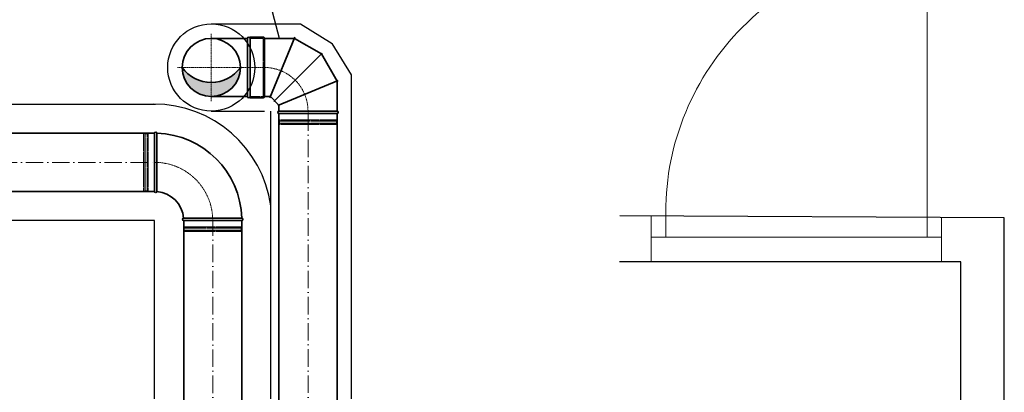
# Model space of a CAD drawing. Header units: millimetres. Extents: x 8221 to 89444, y -105166 to -5578.
# Tile 95 of 118: x 49076 to 52466, y -28608 to -27327. Entities that reach past the tile are written whole.
import ezdxf

# ---------------------------------------------------------------- set-up
doc = ezdxf.new("R2010")
doc.units = ezdxf.units.MM
for name, pattern in [('ACAD_ISO02W100', [15, 12, -3]), ('ACAD_ISO10W100', [18, 12, -3, 0, -3]), ('phl_thick', [0])]:
    doc.linetypes.add(name, pattern=pattern)
for name, color, linetype, lineweight in [('VZT_01 SUP (PŘÍVOD) - OBRYS', 5, 'Continuous', 35), ('VZT_02 SUP (PŘÍVOD) - OSA', 5, 'ACAD_ISO10W100', 5), ('VZT_13 EHA (VÝFUK) - OBRYS', 14, 'Continuous', 35), ('VZT_14 EHA (VÝFUK) - OSA', 14, 'ACAD_ISO10W100', 5), ('VZT_50 POPIS - OBECNE', 7, 'Continuous', 13), ('VZT_60_KOTY - DIMENZE', 7, 'Continuous', 5)]:
    doc.layers.add(name, color=color, linetype=linetype, lineweight=lineweight)
doc.layers.add('VZT_03 SUP (PŘÍVOD) - NETISK', color=8, linetype='ACAD_ISO02W100', lineweight=5, plot=False)
doc.layers.add('VZT_15 EHA (VÝFUK) - NETISK', color=8, linetype='ACAD_ISO02W100', lineweight=5, plot=False)
doc.layers.add('VZT_IZOLACE - TEPELNÁ', color=6, linetype='IZOLACE TEPELNA')
doc.styles.get("Standard").update_dxf_attribs({"font": 'arial.ttf'})
doc.linetypes.add('IZOLACE TEPELNA', pattern='A,12.7,-1.5,["T",Standard,S=2.54,R=0,X=0,Y=-1.27],-3', length=17.2)

msp = doc.modelspace()

# ---------------------------------------------------------------- hatches: boundary and pattern name
at = {"layer": 'VZT_13 EHA (VÝFUK) - OBRYS'}
h = msp.add_hatch(color=256, dxfattribs=at)
h.dxf.hatch_style = 1
h.paths.add_polyline_path([(49635.7, -27491.1, 0.242708), (49735.7, -27542.7), (49735.7, -27591.1, -0.414214)])
h.paths.add_polyline_path([(49735.7, -27591.1), (49735.7, -27542.7, 0.242708), (49835.7, -27491.1, -0.414214)])

# ---------------------------------------------------------------- linework, layer by layer
for p, q in [((52466.2, -28007.9), (51142.3, -28000.7)), ((52466.2, -30134), (52466.2, -28007.9)), ((52316.2, -28158.9), (51141, -28158.9)), ((52316.2, -29984), (52316.2, -28158.9))]:
    msp.add_line(p, q)
msp.add_circle((49735.7, -27491.1), 100)
at = {"layer": 'VZT_01 SUP (PŘÍVOD) - OBRYS'}
for p, q in [((49540.6, -27717.2), (49540.6, -27917.2)), ((49548.6, -27817.3), (49548.6, -27717.2)), ((49640.6, -28017.2), (49840.6, -28017.2)), ((49740.5, -28009.2), (49840.6, -28009.2))]:
    msp.add_line(p, q, dxfattribs=at)
for points in [[(49540.6, -27717.2), (48196.3, -27717.2)], [(49540.6, -27917.2), (48196.3, -27917.2)], [(49640.6, -28017.2), (49640.6, -28970.8)], [(49840.6, -28017.2), (49840.6, -28970.8)]]:
    msp.add_lwpolyline(points, dxfattribs=at)
for centre, radius, start, end in [((49544.6, -27717.2), 4, 0, 180), ((49540.6, -28017.2), 300, 1.5281, 88.4719), ((49544.6, -27917.2), 4, 180, 355.4188), ((49540.6, -28017.2), 100, 4.5812, 85.4188), ((49640.6, -28013.2), 4, 94.5812, 270), ((49840.6, -28013.2), 4, 270, 90)]:
    msp.add_arc(centre, radius, start, end, dxfattribs=at)
for points, knots in [([(49548.6, -27817.3), (49548.6, -27829.9), (49548.6, -27842.4), (49548.6, -27866.3), (49548.6, -27877.4), (49548.5, -27896.3), (49548.5, -27903.8), (49548.5, -27914.3), (49548.5, -27917.2), (49548.5, -27917.6), (49548.5, -27917.6), (49548.5, -27917.6)], [157.533456, 157.533456, 157.533456, 157.533456, 195.393508, 195.393508, 234.551342, 234.551342, 273.721472, 273.721472, 312.806301, 312.806301, 315.294186, 315.294186, 315.294186, 315.294186]), ([(49640.2, -28009.3), (49640.2, -28009.3), (49642.4, -28009.3), (49651.4, -28009.3), (49658.4, -28009.3), (49676.1, -28009.3), (49686.8, -28009.2), (49710.6, -28009.2), (49723.4, -28009.2), (49737.8, -28009.2), (49739.1, -28009.2), (49740.5, -28009.2)], [315.294186, 315.294186, 315.294186, 315.294186, 351.735982, 351.735982, 390.710875, 390.710875, 429.832624, 429.832624, 468.991563, 468.991563, 473.053633, 473.053633, 473.053633, 473.053633])]:
    msp.add_open_spline(points, degree=3, knots=knots, dxfattribs=at)
at = {"layer": 'VZT_02 SUP (PŘÍVOD) - OSA', "ltscale": 5}
for points in [[(48196.3, -27817.2), (49540.6, -27817.2)], [(49740.6, -28970.8), (49740.6, -28017.2)]]:
    msp.add_lwpolyline(points, dxfattribs=at)
at = {"layer": 'VZT_02 SUP (PŘÍVOD) - OSA', "ltscale": 0.3}
msp.add_lwpolyline([(49740.6, -28017.2), (49740.6, -28017.2, 0.414214), (49540.6, -27817.2), (49540.6, -27817.2)], format="xyb", dxfattribs=at)
at = {"layer": 'VZT_03 SUP (PŘÍVOD) - NETISK', "ltscale": 0.4}
for p, q in [((49502.6, -27916.2), (49502.6, -27718.2)), ((49502.6, -27718.2), (49506.6, -27718.2)), ((49506.6, -27916.2), (49506.6, -27718.2)), ((49506.6, -27719.2), (49507.1, -27719.2)), ((49507.1, -27917.2), (49507.1, -27717.2)), ((49507.1, -27717.2), (49507.6, -27717.2)), ((49507.6, -27917.2), (49507.6, -27717.2)), ((49507.6, -27719.2), (49514.6, -27719.2)), ((49514.6, -27917.2), (49514.6, -27717.2)), ((49514.6, -27717.2), (49515.1, -27717.2)), ((49515.1, -27917.2), (49515.1, -27717.2)), ((49515.1, -27719.2), (49518.6, -27719.2)), ((49518.6, -27916.2), (49518.6, -27718.2)), ((49518.6, -27718.2), (49540.6, -27718.2)), ((49502.6, -27916.2), (49506.6, -27916.2)), ((49506.6, -27915.2), (49507.1, -27915.2)), ((49507.1, -27917.2), (49507.6, -27917.2)), ((49507.6, -27915.2), (49514.6, -27915.2)), ((49514.6, -27917.2), (49515.1, -27917.2)), ((49515.1, -27915.2), (49518.6, -27915.2)), ((49518.6, -27916.2), (49540.6, -27916.2)), ((49641.6, -28017.2), (49641.6, -28039.2)), ((49839.6, -28017.2), (49839.6, -28039.2)), ((49640.6, -28042.7), (49840.6, -28042.7)), ((49640.6, -28042.7), (49640.6, -28043.2)), ((49640.6, -28043.2), (49840.6, -28043.2)), ((49640.6, -28050.2), (49840.6, -28050.2)), ((49640.6, -28050.2), (49640.6, -28050.7)), ((49640.6, -28050.7), (49840.6, -28050.7)), ((49641.6, -28039.2), (49839.6, -28039.2)), ((49641.6, -28051.2), (49839.6, -28051.2)), ((49641.6, -28051.2), (49641.6, -28055.2)), ((49641.6, -28055.2), (49839.6, -28055.2)), ((49642.6, -28039.2), (49642.6, -28042.7)), ((49642.6, -28043.2), (49642.6, -28050.2)), ((49642.6, -28050.7), (49642.6, -28051.2)), ((49838.6, -28039.2), (49838.6, -28042.7)), ((49838.6, -28043.2), (49838.6, -28050.2)), ((49838.6, -28050.7), (49838.6, -28051.2)), ((49839.6, -28051.2), (49839.6, -28055.2)), ((49840.6, -28042.7), (49840.6, -28043.2)), ((49840.6, -28050.2), (49840.6, -28050.7))]:
    msp.add_line(p, q, dxfattribs=at)
at = {"layer": 'VZT_13 EHA (VÝFUK) - OBRYS'}
for p, q in [((49968.7, -27649.1), (50168.7, -27649.1)), ((50068.6, -27641.1), (50168.7, -27641.1))]:
    msp.add_line(p, q, dxfattribs=at)
for points in [[(49735.7, -27391.1), (49860.7, -27391.1)], [(49860.7, -27591.1), (49860.7, -27391.1)], [(49869.7, -27591.1), (49869.7, -27391.1)], [(49918.7, -27391.1), (50022.2, -27391.1)], [(49937.7, -27595.1), (50023.8, -27387.4)], [(50168.7, -27641.1), (50168.7, -27537.6), (50115.1, -27444.7), (50022.2, -27391.1)], [(49951.2, -27608.6), (50118, -27441.8)], [(49964.7, -27622.1), (50172.4, -27536)], [(49735.7, -27591.1), (49860.7, -27591.1)], [(49918.7, -27591.1), (49939.4, -27591.1), (49968.7, -27620.4), (49968.7, -27641.2)], [(49968.7, -28838.1), (49968.7, -27649.1)], [(50168.7, -28838.1), (50168.7, -27649.1)]]:
    msp.add_lwpolyline(points, dxfattribs=at)
msp.add_lwpolyline([(49918.7, -27591.1), (49918.7, -27391.1, 0.414214), (49914.7, -27387.1), (49869.7, -27387.1), (49869.7, -27595.1), (49914.7, -27595.1, 0.414214)], format="xyb", close=True, dxfattribs=at)
msp.add_circle((49735.7, -27491.1), 100, dxfattribs=at)
for centre, radius, start, end in [((49865.2, -27391.1), 4.5, 0, 180), ((49735.7, -27420), 122.7, 215.4307, 324.5693), ((49865.2, -27591.1), 4.5, 180, 0), ((49968.7, -27645.1), 4, 94.5812, 270), ((50168.7, -27645.1), 4, 270, 90)]:
    msp.add_arc(centre, radius, start, end, dxfattribs=at)
msp.add_open_spline([(49968.3, -27641.2), (49968.3, -27641.2), (49970.6, -27641.2), (49979.5, -27641.1), (49986.5, -27641.1), (50004.3, -27641.1), (50014.9, -27641.1), (50038.7, -27641.1), (50051.5, -27641.1), (50065.9, -27641.1), (50067.2, -27641.1), (50068.6, -27641.1)], degree=3, knots=[315.294186, 315.294186, 315.294186, 315.294186, 351.735982, 351.735982, 390.710875, 390.710875, 429.832624, 429.832624, 468.991563, 468.991563, 473.053633, 473.053633, 473.053633, 473.053633], dxfattribs=at)
at = {"layer": 'VZT_14 EHA (VÝFUK) - OSA', "ltscale": 0.3}
for points in [[(49735.7, -27375.1), (49735.7, -27491.1)], [(49619.7, -27491.1), (49735.7, -27491.1)], [(49735.7, -27607.1), (49735.7, -27491.1)], [(49735.7, -27491.1), (49869.7, -27491.1)]]:
    msp.add_lwpolyline(points, dxfattribs=at)
msp.add_lwpolyline([(49869.7, -27491.1), (49918.7, -27491.1, -0.414214), (50068.7, -27641.1), (50068.7, -27649.1)], format="xyb", dxfattribs=at)
at = {"layer": 'VZT_14 EHA (VÝFUK) - OSA', "ltscale": 5}
msp.add_lwpolyline([(50068.7, -27649.1), (50068.7, -28838.1)], dxfattribs=at)
at = {"layer": 'VZT_15 EHA (VÝFUK) - NETISK', "ltscale": 0.4}
for p, q in [((49969.7, -27649.1), (49969.7, -27671.1)), ((50167.7, -27649.1), (50167.7, -27671.1)), ((49968.7, -27674.6), (50168.7, -27674.6)), ((49968.7, -27674.6), (49968.7, -27675.1)), ((49968.7, -27675.1), (50168.7, -27675.1)), ((49968.7, -27682.1), (50168.7, -27682.1)), ((49968.7, -27682.1), (49968.7, -27682.6)), ((49968.7, -27682.6), (50168.7, -27682.6)), ((49969.7, -27671.1), (50167.7, -27671.1)), ((49969.7, -27683.1), (50167.7, -27683.1)), ((49969.7, -27683.1), (49969.7, -27687.1)), ((49969.7, -27687.1), (50167.7, -27687.1)), ((49970.7, -27671.1), (49970.7, -27674.6)), ((49970.7, -27675.1), (49970.7, -27682.1)), ((49970.7, -27682.6), (49970.7, -27683.1)), ((50166.7, -27671.1), (50166.7, -27674.6)), ((50166.7, -27675.1), (50166.7, -27682.1)), ((50166.7, -27682.6), (50166.7, -27683.1)), ((50167.7, -27683.1), (50167.7, -27687.1)), ((50168.7, -27674.6), (50168.7, -27675.1)), ((50168.7, -27682.1), (50168.7, -27682.6))]:
    msp.add_line(p, q, dxfattribs=at)
msp.add_lwpolyline([(49869.7, -27591.1), (49914.7, -27591.1), (49914.7, -27391.1), (49869.7, -27391.1)], dxfattribs=at)
at = {"layer": 'VZT_50 POPIS - OBECNE', "linetype": 'phl_thick'}
for p, q in [((52200.4, -28074.4), (52201, -27089.5)), ((51250.3, -28159.4), (51250.2, -28001.3)), ((51250.2, -28001.3), (52250.4, -28006.7)), ((51300.4, -27988.9), (51300.5, -28074.4)), ((52250.4, -28006.7), (52250.4, -28159.4)), ((51250.3, -28074.4), (52250.4, -28074.4)), ((52250.4, -28159.4), (51250.3, -28159.4))]:
    msp.add_line(p, q, dxfattribs=at)
msp.add_arc((52200.4, -27989.5), 900, 89.9625, 179.9625, dxfattribs=at)
at = {"layer": 'VZT_60_KOTY - DIMENZE', "linetype": 'ByBlock', "lineweight": -2}
msp.add_lwpolyline([(49970.4, -27391.1), (49882.1, -27055.1)], dxfattribs=at)
at = {"layer": 'VZT_IZOLACE - TEPELNÁ', "ltscale": 0.5}
for p, q in [((49735.7, -27341.1), (50042.9, -27341.1)), ((50042.9, -27341.1), (50151.3, -27408.5)), ((50218.7, -27516.9), (50151.3, -27408.5)), ((50218.7, -28629.9), (50218.7, -27516.9)), ((48194.7, -27617.3), (49543, -27617.1)), ((49735.7, -27641.1), (49918.7, -27641.1)), ((49940.6, -28629.9), (49940.6, -27641.1)), ((49540.6, -28017.2), (48196.3, -28017.2)), ((49540.4, -28629.9), (49540.4, -28017.2))]:
    msp.add_line(p, q, dxfattribs=at)
msp.add_circle((49735.7, -27491.1), 150, dxfattribs=at)
msp.add_arc((49538.9, -28022.6), 405.5, 7.8552, 90.1217, dxfattribs=at)

doc.saveas('drawing.dxf')
